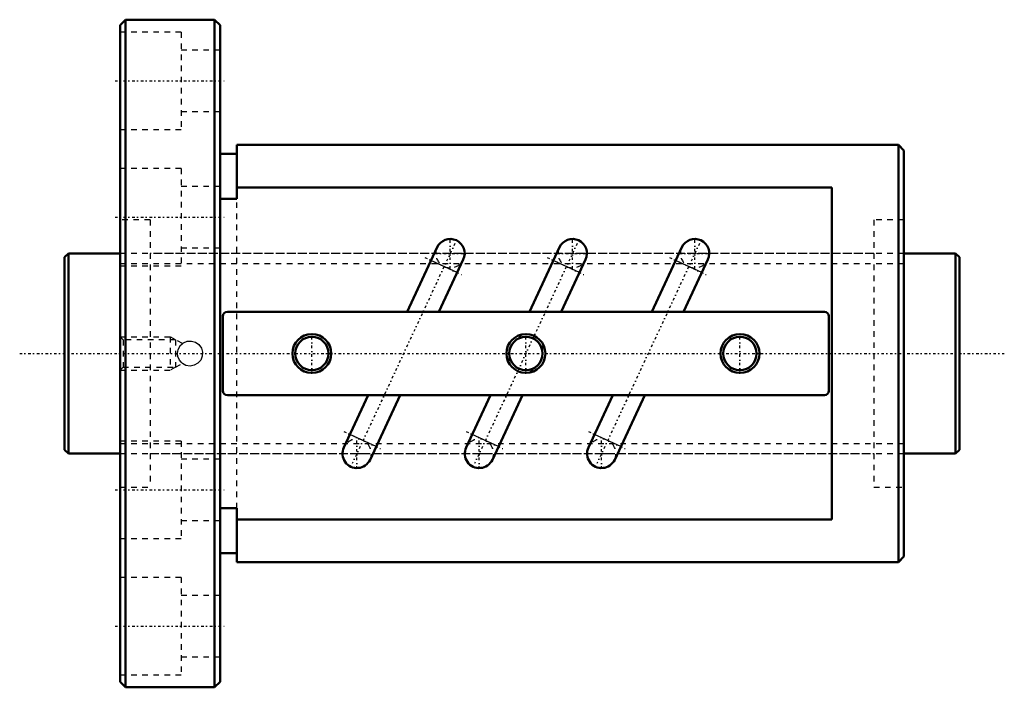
# Model space of a CAD drawing. Header units: millimetres. Extents: x -8 to 169, y -60 to 60.
import ezdxf

# ---------------------------------------------------------------- set-up
doc = ezdxf.new("R2010")
doc.units = ezdxf.units.MM
doc.linetypes.add('Center', pattern=[1.5, 0.45, -0.5, 0.05, -0.5])
doc.linetypes.add('Dashed', pattern=[2, 1, -1])
for name, color, linetype, lineweight in [('2d ConnectionPoints', 7, 'Continuous', 50), ('AM_0', 7, 'Continuous', 50), ('AM_4', 3, 'Continuous', 25), ('AM_5', 3, 'Continuous', 25), ('AM_7', 7, 'Center', 25), ('AM_9', 6, 'Dashed', 25)]:
    doc.layers.add(name, color=color, linetype=linetype, lineweight=lineweight)

# ---------------------------------------------------------------- blocks, each defined once
blk = doc.blocks.new('1_BNF_3610_7_5RR_Nut_0_in_BNF3610V_7_5RRG1_161LC0_000_rev_0')
at = {"layer": 'AM_0'}
for p, q in [((11, 60), (10, 59)), ((10, 59), (10, -59)), ((27, 60), (11, 60)), ((11, 60), (11, -60)), ((28, 59), (27, 60)), ((27, 60), (27, -60)), ((28, 59), (28, -59)), ((31, 37.5), (31, 27.83)), ((150, 37.5), (31, 37.5)), ((151, 36.5), (150, 37.5)), ((150, 37.5), (150, -37.5)), ((31, 35.9), (28, 35.9)), ((151, 36.5), (151, -36.5)), ((138, 29.86), (31, 29.86)), ((138, -29.86), (138, 29.86)), ((31, 27.83), (28, 27.83)), ((67.03, 19.09), (61.63, 7.5)), ((89.03, 19.09), (83.63, 7.5)), ((111.03, 19.09), (105.63, 7.5)), ((67.36, 7.5), (71.74, 16.89)), ((89.36, 7.5), (93.74, 16.89)), ((111.36, 7.5), (115.74, 16.89)), ((136.7, 7.5), (29.3, 7.5)), ((28.5, 6.7), (28.5, -6.7)), ((137.5, -6.7), (137.5, 6.7)), ((81.8, 2.75), (82.09, 3.38)), ((86.17, 1.48), (85.88, 0.85)), ((79.83, -1.48), (80.12, -0.85)), ((84.2, -2.75), (83.91, -3.38)), ((29.3, -7.5), (136.7, -7.5)), ((54.64, -7.5), (50.26, -16.89)), ((54.97, -19.09), (60.37, -7.5)), ((76.64, -7.5), (72.26, -16.89)), ((76.97, -19.09), (82.37, -7.5)), ((98.64, -7.5), (94.26, -16.89)), ((98.97, -19.09), (104.37, -7.5)), ((28, -27.83), (31, -27.83)), ((31, -27.83), (31, -37.5)), ((31, -29.86), (138, -29.86)), ((28, -35.9), (31, -35.9)), ((150, -37.5), (151, -36.5)), ((31, -37.5), (150, -37.5)), ((10, -59), (11, -60)), ((11, -60), (27, -60)), ((27, -60), (28, -59))]:
    blk.add_line(p, q, dxfattribs=at)
for centre, radius in [((44.5, 0), 3.5), ((44.5, 0), 3), ((83, 0), 3.5), ((83, 0), 3), ((121.5, 0), 3.5), ((121.5, 0), 3)]:
    blk.add_circle(centre, radius, dxfattribs=at)
for centre, radius, start, end in [((69.39, 17.99), 2.6, 335, 155), ((91.39, 17.99), 2.6, 335, 155), ((113.39, 17.99), 2.6, 335, 155), ((29.3, 6.7), 0.8, 90, 180), ((136.7, 6.7), 0.8, 360, 90), ((29.3, -6.7), 0.8, 180, 270), ((136.7, -6.7), 0.8, 270, 0), ((52.61, -17.99), 2.6, 155, 335), ((74.61, -17.99), 2.6, 155, 335), ((96.61, -17.99), 2.6, 155, 335)]:
    blk.add_arc(centre, radius, start, end, dxfattribs=at)
at = {"layer": 'AM_4'}
for p, q in [((70.65, 14.54), (65.93, 16.73)), ((92.65, 14.54), (87.93, 16.73)), ((114.65, 14.54), (109.93, 16.73)), ((56.07, -16.73), (51.35, -14.54)), ((78.07, -16.73), (73.35, -14.54)), ((100.07, -16.73), (95.35, -14.54))]:
    blk.add_line(p, q, dxfattribs=at)
at = {"layer": 'AM_5', "linetype": 'Dashed'}
for p, q in [((10, 3), (19, 3)), ((20, 2.46), (19, 3)), ((19, 3), (19, -3)), ((10, -3), (19, -3)), ((20, -2.46), (19, -3))]:
    blk.add_line(p, q, dxfattribs=at)
at = {"layer": 'AM_7'}
for p, q in [((9.1, 49), (28.9, 49)), ((9.1, 24.5), (28.9, 24.5)), ((70.23, 19.79), (51.77, -19.79)), ((69.39, 15.26), (69.39, 20.72)), ((92.23, 19.79), (73.77, -19.79)), ((91.39, 15.26), (91.39, 20.72)), ((114.23, 19.79), (95.77, -19.79)), ((113.39, 15.26), (113.39, 20.72)), ((66.66, 17.99), (72.12, 17.99)), ((88.66, 17.99), (94.12, 17.99)), ((110.66, 17.99), (116.12, 17.99)), ((64.85, 17.24), (71.73, 14.03)), ((86.85, 17.24), (93.73, 14.03)), ((108.85, 17.24), (115.73, 14.03)), ((44.5, -3.67), (44.5, 3.67)), ((83, -3.67), (83, 3.67)), ((121.5, -3.67), (121.5, 3.67)), ((50.27, -14.03), (57.15, -17.24)), ((72.27, -14.03), (79.15, -17.24)), ((94.27, -14.03), (101.15, -17.24)), ((52.61, -20.72), (52.61, -15.26)), ((74.61, -20.72), (74.61, -15.26)), ((96.61, -20.72), (96.61, -15.26)), ((49.88, -17.99), (55.34, -17.99)), ((71.88, -17.99), (77.34, -17.99)), ((93.88, -17.99), (99.34, -17.99)), ((9.1, -24.5), (28.9, -24.5)), ((9.1, -49), (28.9, -49))]:
    blk.add_line(p, q, dxfattribs=at)
at = {"layer": 'AM_9'}
for p, q in [((21, 57.75), (10, 57.75)), ((21, 57.75), (21, 40.25)), ((28, 54.5), (21, 54.5)), ((21, 43.5), (28, 43.5)), ((10, 40.25), (21, 40.25)), ((21, 33.25), (10, 33.25)), ((21, 33.25), (21, 15.75)), ((28, 30), (21, 30)), ((31, -27.83), (31, 27.83)), ((15.4, 24), (10, 24)), ((15.4, 24), (15.4, -24)), ((151, 24), (145.6, 24)), ((145.6, 24), (145.6, -24)), ((145.6, 18), (15.4, 18)), ((21, 19), (28, 19)), ((10, 15.75), (21, 15.75)), ((10.54, 2.46), (10, 3)), ((20, 2.46), (10.54, 2.46)), ((10.54, 2.46), (10.54, -2.46)), ((21.22, 1.78), (20, 2.46)), ((20, 2.46), (20, -2.46)), ((20.36, -0.16), (20.35, 0.04)), ((21.09, -1.67), (21.17, -1.74)), ((10, -3), (10.54, -2.46)), ((10.54, -2.46), (20, -2.46)), ((20, -2.46), (21.21, -1.78)), ((21, -15.75), (10, -15.75)), ((21, -15.75), (21, -33.25)), ((15.4, -18), (145.6, -18)), ((28, -19), (21, -19)), ((10, -24), (15.4, -24)), ((145.6, -24), (151, -24)), ((21, -30), (28, -30)), ((10, -33.25), (21, -33.25)), ((21, -40.25), (10, -40.25)), ((21, -40.25), (21, -57.75)), ((28, -43.5), (21, -43.5)), ((21, -54.5), (28, -54.5)), ((10, -57.75), (21, -57.75))]:
    blk.add_line(p, q, dxfattribs=at)
for points in [[(20.35, 0), (20.48, 0.74), (20.84, 1.4), (21.4, 1.9), (22.1, 2.19), (22.85, 2.24), (23.57, 2.03), (24.19, 1.6), (24.63, 0.98), (24.84, 0.25), (24.79, -0.5), (24.51, -1.19), (24.01, -1.75), (23.35, -2.12), (22.6, -2.25), (21.86, -2.13), (21.21, -1.77), (20.7, -1.21), (20.41, -0.51), (20.35, 0)], [(20.84, 1.4), (20.84, 1.41), (21.1, 1.68), (21.22, 1.78), (21.22, 1.78)], [(21.22, -1.78), (21.18, -1.74), (21, -1.58), (20.7, -1.21), (20.7, -1.21)]]:
    blk.add_lwpolyline(points, dxfattribs=at)
for centre, start, end in [((69.39, 17.99), 155, 335), ((91.39, 17.99), 155, 335), ((113.39, 17.99), 155, 335), ((52.61, -17.99), 335, 155), ((74.61, -17.99), 335, 155), ((96.61, -17.99), 335, 155)]:
    blk.add_arc(centre, 2.6, start, end, dxfattribs=at)
blk = doc.blocks.new('2_BNF_3610_7_5RR000_Shaft_0_in_BNF3610V_7_5RRG1_161LC0_000_rev_0')
at = {"layer": 'AM_0'}
for p, q in [((0.7, 18), (0, 17.3)), ((10, 18), (0.7, 18)), ((0.7, 18), (0.7, -18)), ((160.3, 18), (151, 18)), ((161, 17.3), (160.3, 18)), ((160.3, 18), (160.3, -18)), ((0, 17.3), (0, -17.3)), ((161, 17.3), (161, -17.3)), ((0, -17.3), (0.7, -18)), ((160.3, -18), (161, -17.3)), ((0.7, -18), (10, -18)), ((151, -18), (160.3, -18))]:
    blk.add_line(p, q, dxfattribs=at)
at = {"layer": 'AM_5', "linetype": 'Dashed'}
for p, q in [((10, 16.1595), (151, 16.1595)), ((10, -16.1595), (151, -16.1595))]:
    blk.add_line(p, q, dxfattribs=at)
at = {"layer": 'AM_7'}
blk.add_line((-8.05, 0), (169.05, 0), dxfattribs=at)
at = {"layer": 'AM_9'}
for p, q in [((151, 18), (10, 18)), ((10, -18), (151, -18))]:
    blk.add_line(p, q, dxfattribs=at)

msp = doc.modelspace()

# ---------------------------------------------------------------- linework, layer by layer
at = {"layer": '2d ConnectionPoints'}
for p in [(0, 0), (10, 0)]:
    msp.add_point(p, dxfattribs=at)

# ---------------------------------------------------------------- block references
for name in ['1_BNF_3610_7_5RR_Nut_0_in_BNF3610V_7_5RRG1_161LC0_000_rev_0', '2_BNF_3610_7_5RR000_Shaft_0_in_BNF3610V_7_5RRG1_161LC0_000_rev_0']:
    msp.add_blockref(name, (0, 0))

doc.saveas('drawing.dxf')
